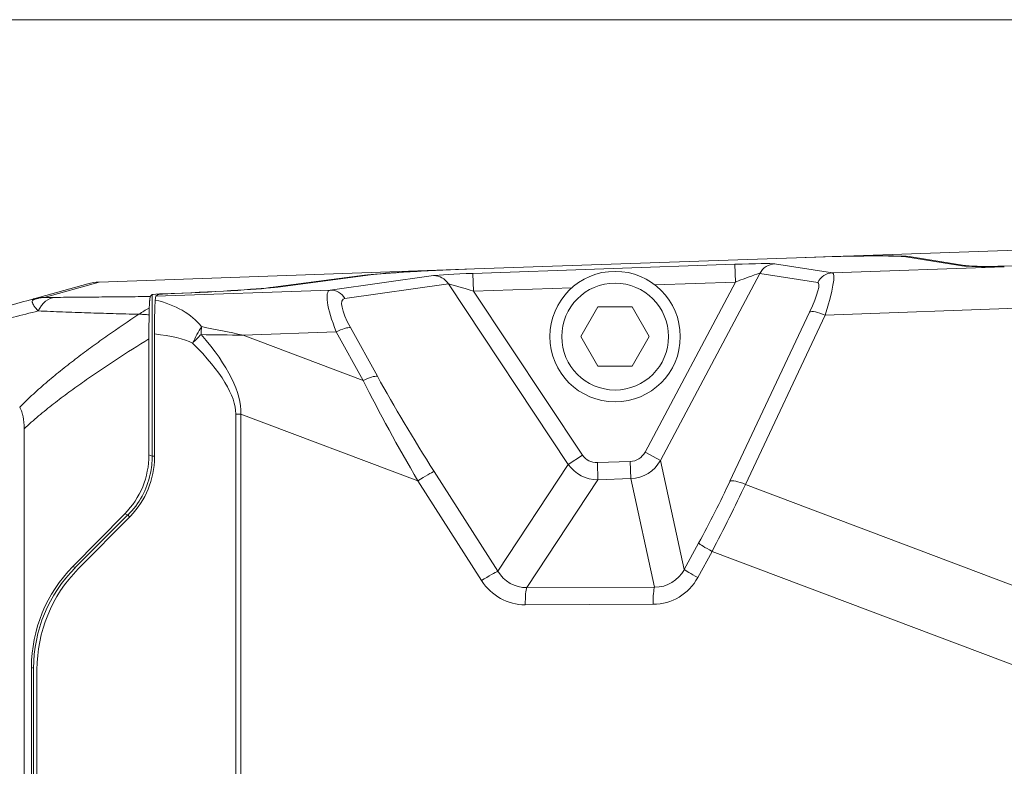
# Model space of a CAD drawing. Header units: millimetres. Extents: x 4 to 836, y 5 to 589.
# Tile 74 of 154: x 426 to 468, y 336 to 368. Entities that reach past the tile are written whole.
import ezdxf

# ---------------------------------------------------------------- set-up
doc = ezdxf.new("R2010")
doc.units = ezdxf.units.MM
doc.layers.add('1', color=7, linetype='Continuous', true_color=0xffffff)

msp = doc.modelspace()

# ---------------------------------------------------------------- linework, layer by layer
at = {"layer": '1', "color": 251, "linetype": 'Continuous', "lineweight": 18}
msp.add_line((510.845, 367.712), (359.949, 367.712), dxfattribs=at)
at = {"layer": '1', "color": 9, "linetype": 'Continuous', "lineweight": 18}
for p, q in [((470.12, 358.07), (459.451, 357.698)), ((445.053, 357.195), (459.451, 357.698)), ((463.65, 357.72), (465.924, 357.349)), ((463.883, 357.723), (466.121, 357.357)), ((445.053, 357.195), (429.637, 356.657)), ((467.368, 357.303), (467.806, 357.303)), ((429.632, 356.656), (429.637, 356.657)), ((440.824, 356.944), (436.984, 356.441)), ((437.172, 356.445), (441.085, 356.958)), ((426.88, 355.949), (429.167, 356.585)), ((431.798, 356.047), (431.878, 356.131)), ((432.097, 356.123), (432.035, 356.058)), ((431.74, 349.373), (431.74, 354.267)), ((431.972, 354.469), (431.972, 349.276)), ((426.477, 350.473), (426.477, 271.246)), ((428.526, 344.668), (430.725, 346.895)), ((430.957, 346.799), (428.759, 344.571)), ((426.786, 340.421), (426.786, 281.298)), ((427.019, 281.394), (427.019, 340.324))]:
    msp.add_line(p, q, dxfattribs=at)
at = {"layer": '1', "color": 9, "linetype": 'Continuous', "lineweight": 13}
for p, q in [((463.883, 357.723), (463.883, 357.682)), ((445.402, 357.023), (456.442, 357.408)), ((456.442, 357.408), (456.468, 356.659)), ((458.123, 357.424), (460.564, 357.047)), ((460.564, 357.047), (467.806, 357.303)), ((466.121, 357.329), (466.121, 357.357)), ((466.946, 357.316), (471.848, 357.441)), ((429.637, 356.657), (427.321, 356.013)), ((439.38, 356.318), (443.741, 356.928)), ((440.824, 356.923), (440.824, 356.944)), ((445.402, 357.023), (445.428, 356.274)), ((452.657, 349.491), (456.468, 356.659)), ((456.468, 356.659), (453.07, 356.541)), ((457.497, 357.021), (453.309, 349.145)), ((459.938, 356.645), (457.497, 357.021)), ((432.035, 356.058), (439.38, 356.318)), ((436.984, 356.441), (436.984, 356.423)), ((444.365, 356.576), (440.004, 355.966)), ((449.422, 348.971), (444.365, 356.576)), ((449.572, 356.418), (445.428, 356.274)), ((445.428, 356.274), (450.02, 349.369)), ((431.878, 349.315), (431.878, 356.131)), ((432.37, 356.165), (432.37, 356.152)), ((456.238, 348.261), (459.596, 355.394)), ((469.395, 355.589), (460.248, 355.267)), ((460.248, 355.267), (456.89, 348.133)), ((439.638, 354.558), (435.709, 354.419)), ((440.773, 352.507), (439.638, 354.558)), ((440.235, 354.736), (441.371, 352.686)), ((435.709, 354.419), (440.773, 352.507)), ((435.4, 270.621), (435.4, 351.097)), ((435.617, 351.097), (435.4, 351.097)), ((443.083, 348.279), (435.617, 351.097)), ((435.617, 351.097), (435.617, 270.621)), ((431.74, 349.373), (431.878, 349.315)), ((431.878, 349.315), (431.972, 349.315)), ((449.422, 348.971), (450.02, 349.369)), ((453.309, 349.145), (452.657, 349.491)), ((453.309, 349.145), (454.314, 344.551)), ((446.448, 344.474), (449.422, 348.971)), ((450.647, 349.049), (452.034, 349.097)), ((450.672, 348.325), (450.647, 349.049)), ((452.059, 348.373), (452.034, 349.097)), ((443.767, 348.676), (446.448, 344.474)), ((450.672, 348.325), (447.668, 343.782)), ((452.059, 348.373), (450.672, 348.325)), ((453.059, 343.803), (452.059, 348.373)), ((445.765, 344.077), (443.083, 348.279)), ((456.89, 348.133), (472.194, 342.356)), ((428.634, 344.623), (430.854, 346.842)), ((430.854, 346.842), (430.725, 346.895)), ((430.854, 346.842), (430.927, 346.768)), ((454.314, 344.551), (454.915, 345.655)), ((455.482, 345.308), (454.881, 344.204)), ((472.238, 338.983), (455.482, 345.308)), ((428.526, 344.668), (428.634, 344.623)), ((447.668, 343.782), (453.059, 343.803)), ((452.998, 343.079), (447.608, 343.058)), ((426.878, 340.382), (426.786, 340.421)), ((426.878, 281.336), (426.878, 340.382))]:
    msp.add_line(p, q, dxfattribs=at)
at = {"layer": '1', "color": 27, "linetype": 'Continuous', "lineweight": 18}
for p, q in [((450.673, 355.609), (449.952, 354.359)), ((452.117, 355.609), (450.673, 355.609)), ((452.838, 354.359), (452.117, 355.609)), ((449.952, 354.359), (450.673, 353.109)), ((452.117, 353.109), (452.838, 354.359)), ((450.673, 353.109), (452.117, 353.109))]:
    msp.add_line(p, q, dxfattribs=at)
msp.add_circle((451.395, 354.359), 2.75, dxfattribs=at)
at = {"layer": '1', "color": 27, "linetype": 'Continuous', "lineweight": 13}
msp.add_circle((451.395, 354.359), 2.25, dxfattribs=at)
at = {"layer": '1', "color": 9, "linetype": 'Continuous', "lineweight": 18}
msp.add_arc((429.702, 354.658), 2, 92, 105.524, dxfattribs=at)
for centre, major_axis, ratio, start_param, end_param in [((459.416, 357.546), (4.3, 0.15), 0.034899, 0.173313, 1.569576), ((459.451, 357.54), (4.5, 0.157), 0.034899, 0.173313, 1.569576), ((445.053, 357.038), (4.5, 0.157), 0.034899, 1.569576, 2.791307), ((445.125, 357.047), (4.3, 0.15), 0.034899, 1.569576, 2.791307), ((471.045, 357.559), (5.2, 0.182), 0.034899, 3.314905, 3.925771), ((471.045, 357.559), (5, 0.175), 0.034899, 3.314905, 3.749913), ((432.286, 356.337), (5, 0.175), 0.034899, 4.727885, 5.932899), ((432.286, 356.337), (5.2, 0.182), 0.034899, 4.813118, 5.932899), ((432.378, 356.148), (0.5, 0.017), 0.034899, 1.586292, 3.105466), ((432.038, 353.558), (0, 2.502), 0.034914, 0.036143, 0.361703), ((432.897, 356.15), (0.8, 0.028), 0.034899, 1.671526, 3.105466), ((428.27, 349.361), (0.63, 3.444), 0.99062, 4.11013, 4.895023), ((428.503, 349.264), (0.63, 3.444), 0.99062, 4.11013, 4.895023), ((432.734, 340.441), (1.08, 5.904), 0.99062, 0.968537, 1.753431), ((432.967, 340.344), (1.08, 5.904), 0.99062, 0.968537, 1.753431)]:
    msp.add_ellipse(centre, major_axis=major_axis, ratio=ratio, start_param=start_param, end_param=end_param, dxfattribs=at)
at = {"layer": '1', "color": 9, "linetype": 'Continuous', "lineweight": 13}
for centre, major_axis, ratio, start_param, end_param in [((456.414, 357.355), (1.731, 0.061), 0.030233, 0.157058, 1.553322), ((458.15, 356.675), (0.114, 0.741), 0.983008, 0.191286, 1.240602), ((460.59, 356.298), (0.114, 0.741), 0.983008, 0.191286, 1.240602), ((459.631, 354.514), (0.938, 2.531), 0.124782, 5.060154, 6.299526), ((445.436, 356.972), (1.761, 0.061), 0.029726, 1.58912, 2.865638), ((443.767, 356.178), (-0.104, 0.743), 0.947853, 5.139714, 6.173462), ((456.44, 356.606), (1.069, 0.414), 0.034508, 0.134597, 1.53086), ((458.979, 354.861), (0.975, 1.778), 0.151314, 5.098676, 6.338048), ((440.569, 353.86), (1.221, -2.447), 0.20622, 3.082841, 4.322213), ((439.406, 355.569), (-0.104, 0.743), 0.947853, 5.139714, 6.173462), ((445.462, 356.222), (1.136, -0.356), 0.032539, 1.610954, 2.887472), ((427.374, 354.515), (-0.046, -1.499), 0.88294, 3.215997, 3.603603), ((427.823, 354.514), (-0.01, 1.5), 0.633083, 0.0451, 0.900403), ((430.787, 353.514), (3.602, 0.172), 0.693136, 0.460322, 1.192217), ((441.167, 354.257), (1.231, -1.683), 0.25173, 3.007303, 4.246675), ((460.248, 355.047), (0.679, -0.319), 0.266611, 1.695626, 2.960434), ((433.971, 354.087), (0.673, 1.341), 0.232878, 1.149993, 1.68719), ((433.971, 354.087), (0.087, 1.497), 0.037614, 1.093618, 1.33391), ((439.638, 354.338), (0.656, 0.363), 0.258385, 0.30495, 1.428694), ((430.399, 353.514), (3.588, 0.137), 0.278524, 0.468187, 1.106136), ((433.971, 354.087), (1.063, 1.058), 0.185774, 1.419619, 1.755243), ((379.694, 372.641), (55.804, -22.098), 0.165852, 0.056227, 0.31147), ((379.306, 372.641), (56.009, -22.011), 0.140612, 0.055204, 0.310448), ((440.773, 352.288), (0.656, 0.363), 0.258385, 0.30495, 1.428694), ((447.117, 347.189), (8.664, -13.673), 0.177711, 4.203385, 4.52095), ((447.715, 347.586), (8.925, -12.971), 0.17075, 4.194303, 4.511868), ((450.657, 349.826), (-0.435, -0.659), 0.949906, 5.901528, 6.878231), ((451.997, 349.873), (-0.166, 0.759), 0.96485, 2.967282, 3.990561), ((451.997, 349.873), (0.321, -1.466), 0.99936, 6.108874, 7.132153), ((450.657, 349.826), (0.828, 1.253), 0.998681, 2.759935, 3.736639), ((428.375, 349.317), (3.237, -1.341), 0.999083, 5.890739, 6.460917), ((443.169, 348.279), (0.632, 0.403), 0.061968, 0.294862, 1.667596), ((456.89, 347.914), (0.679, -0.319), 0.266611, 1.695626, 2.960434), ((453.517, 346.583), (4.437, 8.209), 0.179133, 4.69613, 5.013695), ((454.169, 346.237), (4.694, 8.915), 0.158202, 4.691546, 5.00911), ((455.568, 345.308), (-0.659, 0.359), 0.055088, 0.174801, 1.469922), ((432.881, 340.38), (5.547, -2.297), 0.999405, 2.749146, 3.534039), ((445.851, 344.077), (0.632, 0.403), 0.061968, 0.294862, 1.667596), ((447.723, 345.389), (0.49, 1.542), 0.920728, 2.461031, 3.437734), ((452.888, 345.41), (1.166, -2.051), 0.949146, 5.792053, 6.815332), ((452.974, 345.41), (0.725, -1.464), 0.912907, 5.842309, 6.865588), ((454.967, 344.204), (-0.659, 0.359), 0.055088, 0.174801, 1.469922), ((447.637, 345.389), (0.464, 2.288), 0.957638, 2.360525, 3.337228), ((447.694, 343.058), (-0.003, 0.75), 0.114651, 0.263578, 1.57034), ((453.084, 343.079), (-0.003, 0.75), 0.114651, 0.263578, 1.57034)]:
    msp.add_ellipse(centre, major_axis=major_axis, ratio=ratio, start_param=start_param, end_param=end_param, dxfattribs=at)
at = {"layer": '1', "color": 9, "linetype": 'Continuous', "lineweight": 18}
for points in [[(467.09, 357.311), (467.041, 357.314), (466.992, 357.316), (466.946, 357.316)], [(424.995, 355.426), (425.621, 355.6), (426.25, 355.774), (426.88, 355.949)]]:
    msp.add_open_spline(points, degree=3, dxfattribs=at)
at = {"layer": '1', "color": 9, "linetype": 'Continuous', "lineweight": 13}
for points, knots in [([(427.073, 355.441), (427.03, 355.485), (426.991, 355.527), (426.925, 355.608), (426.896, 355.647), (426.869, 355.693), (426.863, 355.703), (426.854, 355.721), (426.841, 355.747), (426.832, 355.772), (426.825, 355.797), (426.823, 355.804), (426.821, 355.82), (426.82, 355.827), (426.82, 355.849), (426.821, 355.863), (426.825, 355.875)], [0, 0, 0, 0, 0.25, 0.25, 0.5, 0.5, 0.5625, 0.5625, 0.625, 0.75, 0.75, 0.8125, 0.8125, 0.875, 0.875, 1, 1, 1, 1]), ([(426.825, 355.875), (426.831, 355.897), (426.839, 355.914), (426.853, 355.932), (426.86, 355.94), (426.868, 355.945), (426.874, 355.947), (426.877, 355.949), (426.88, 355.949)], [0, 0, 0, 0, 0.5, 0.5, 0.75, 0.875, 0.875, 1, 1, 1, 1]), ([(426.88, 355.949), (426.897, 355.954), (426.916, 355.959), (426.952, 355.968), (427.006, 355.98), (427.061, 355.99), (427.172, 356.006), (427.246, 356.012), (427.321, 356.013)], [0, 0, 0, 0, 0.125, 0.125, 0.25, 0.5, 0.5, 1, 1, 1, 1]), ([(427.321, 356.013), (427.334, 356.013), (427.349, 356.013), (427.38, 356.012), (427.397, 356.012), (427.432, 356.012), (427.45, 356.012), (427.487, 356.011), (427.506, 356.011), (427.564, 356.011), (427.604, 356.012), (427.686, 356.012), (427.728, 356.012), (427.77, 356.012)], [0, 0, 0, 0, 0.125, 0.125, 0.25, 0.25, 0.375, 0.375, 0.5, 0.5, 0.75, 0.75, 1, 1, 1, 1]), ([(427.77, 356.012), (428.095, 356.014), (428.423, 356.017), (429.086, 356.022), (429.42, 356.025), (430.093, 356.031), (430.432, 356.034), (431.112, 356.04), (431.454, 356.044), (431.798, 356.047)], [0, 0, 0, 0, 0.25, 0.25, 0.5, 0.5, 0.75, 0.75, 1, 1, 1, 1]), ([(427.073, 355.441), (426.725, 355.353), (426.378, 355.266), (425.685, 355.092), (425.34, 355.007), (424.995, 354.922)], [0, 0, 0, 0, 0.5, 0.5, 1, 1, 1, 1]), ([(431.314, 355.301), (430.95, 355.309), (430.587, 355.318), (429.867, 355.338), (429.51, 355.349), (428.8, 355.372), (428.449, 355.384), (427.754, 355.411), (427.411, 355.426), (427.073, 355.441)], [0, 0, 0, 0, 0.25, 0.25, 0.5, 0.5, 0.75, 0.75, 1, 1, 1, 1]), ([(431.314, 355.301), (431.384, 355.347), (431.457, 355.393), (431.604, 355.48), (431.678, 355.522), (431.754, 355.562)], [0, 0, 0, 0, 0.5, 0.5, 1, 1, 1, 1]), ([(426.29, 351.383), (426.384, 351.478), (426.479, 351.572), (426.672, 351.758), (426.769, 351.849), (427.064, 352.12), (427.264, 352.296), (427.669, 352.641), (427.874, 352.81), (428.29, 353.142), (428.5, 353.305), (428.923, 353.627), (429.136, 353.785), (429.566, 354.098), (429.782, 354.252), (430.433, 354.71), (430.872, 355.008), (431.314, 355.301)], [0, 0, 0, 0, 0.0625, 0.0625, 0.125, 0.125, 0.25, 0.25, 0.375, 0.375, 0.5, 0.5, 0.625, 0.625, 0.75, 0.75, 1, 1, 1, 1]), ([(431.747, 355.279), (431.673, 355.284), (431.6, 355.289), (431.455, 355.297), (431.384, 355.299), (431.314, 355.301)], [0, 0, 0, 0, 0.5, 0.5, 1, 1, 1, 1]), ([(431.74, 354.267), (431.281, 353.981), (430.825, 353.691), (430.146, 353.248), (429.921, 353.099), (429.472, 352.796), (429.249, 352.643), (428.806, 352.333), (428.586, 352.176), (428.149, 351.855), (427.933, 351.692), (427.613, 351.443), (427.506, 351.358), (427.295, 351.188), (427.191, 351.101), (426.879, 350.839), (426.676, 350.659), (426.477, 350.473)], [0, 0, 0, 0, 0.25, 0.25, 0.375, 0.375, 0.5, 0.5, 0.625, 0.625, 0.75, 0.75, 0.8125, 0.8125, 0.875, 0.875, 1, 1, 1, 1])]:
    msp.add_open_spline(points, degree=3, knots=knots, dxfattribs=at)
at = {"layer": '1', "color": 9, "linetype": 'Continuous', "lineweight": 18}
for points, knots in [([(431.798, 356.047), (431.794, 356.043), (431.79, 356.03), (431.782, 355.986), (431.778, 355.956), (431.774, 355.905), (431.773, 355.894), (431.771, 355.872), (431.77, 355.86), (431.767, 355.822), (431.765, 355.795), (431.762, 355.737), (431.76, 355.705), (431.757, 355.637), (431.756, 355.601), (431.754, 355.562)], [0, 0, 0, 0, 0.25, 0.25, 0.5, 0.5, 0.5625, 0.5625, 0.625, 0.625, 0.75, 0.75, 0.875, 0.875, 1, 1, 1, 1]), ([(431.972, 354.469), (431.972, 354.547), (431.972, 354.624), (431.973, 354.776), (431.974, 354.851), (431.975, 354.943), (431.975, 354.962), (431.976, 354.998), (431.976, 355.053), (431.977, 355.105), (431.979, 355.209), (431.98, 355.275), (431.982, 355.354), (431.983, 355.37), (431.984, 355.4), (431.984, 355.416), (431.985, 355.461), (431.986, 355.49), (431.989, 355.573), (431.991, 355.625), (431.994, 355.695), (431.995, 355.718), (431.997, 355.75), (431.998, 355.76), (431.999, 355.781), (431.999, 355.79), (432.002, 355.838), (432.005, 355.871), (432.007, 355.898)], [0, 0, 0, 0, 0.125, 0.125, 0.25, 0.25, 0.28125, 0.28125, 0.3125, 0.375, 0.375, 0.5, 0.5, 0.53125, 0.53125, 0.5625, 0.5625, 0.625, 0.625, 0.75, 0.75, 0.8125, 0.8125, 0.84375, 0.84375, 0.875, 0.875, 1, 1, 1, 1]), ([(431.754, 355.562), (431.753, 355.522), (431.751, 355.478), (431.749, 355.383), (431.748, 355.333), (431.747, 355.279)], [0, 0, 0, 0, 0.5, 0.5, 1, 1, 1, 1]), ([(431.747, 355.279), (431.746, 355.2), (431.745, 355.12), (431.743, 354.956), (431.742, 354.872), (431.741, 354.766), (431.741, 354.744), (431.741, 354.701), (431.741, 354.68), (431.74, 354.615), (431.74, 354.572), (431.74, 354.441), (431.74, 354.354), (431.74, 354.267)], [0, 0, 0, 0, 0.25, 0.25, 0.5, 0.5, 0.5625, 0.5625, 0.625, 0.625, 0.75, 0.75, 1, 1, 1, 1]), ([(426.477, 350.473), (426.477, 350.555), (426.475, 350.637), (426.462, 350.799), (426.452, 350.879), (426.434, 350.977), (426.43, 350.997), (426.422, 351.036), (426.417, 351.055), (426.402, 351.112), (426.391, 351.149), (426.355, 351.257), (426.326, 351.323), (426.29, 351.383)], [0, 0, 0, 0, 0.25, 0.25, 0.5, 0.5, 0.5625, 0.5625, 0.625, 0.625, 0.75, 0.75, 1, 1, 1, 1])]:
    msp.add_open_spline(points, degree=3, knots=knots, dxfattribs=at)
at = {"layer": '1', "color": 9, "linetype": 'Continuous', "lineweight": 13}
for points in [[(433.961, 354.778), (434.544, 354.663), (435.126, 354.543), (435.709, 354.419)], [(435.709, 354.419), (435.118, 354.429), (434.528, 354.437), (433.937, 354.442)], [(431.798, 348.569), (431.825, 348.692), (431.865, 348.939), (431.878, 349.189), (431.878, 349.315)]]:
    msp.add_open_spline(points, degree=3, dxfattribs=at)

doc.saveas('drawing.dxf')
